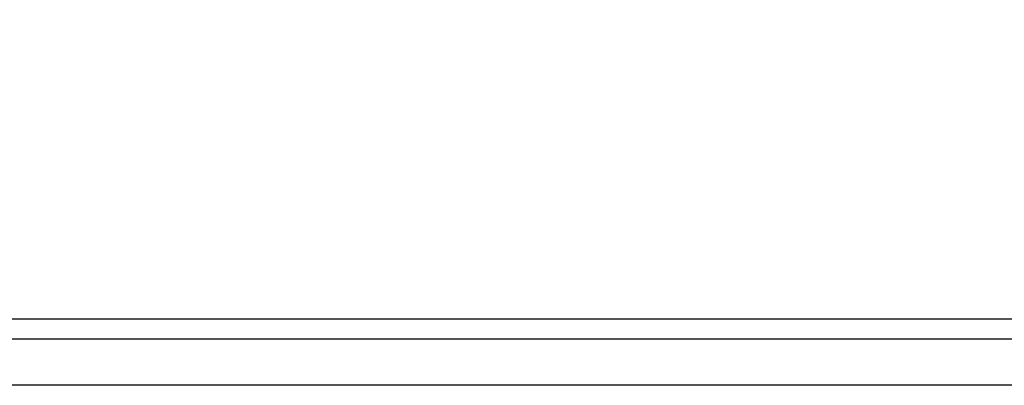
# Model space of a CAD drawing. Header units: millimetres. Extents: x 373037 to 682063, y 76092 to 274210.
# Tile 42 of 256: x 660839 to 661137, y 249812 to 249923. Entities that reach past the tile are written whole.
import ezdxf

# ---------------------------------------------------------------- set-up
doc = ezdxf.new("R2010")
doc.units = ezdxf.units.MM
doc.header["$LTSCALE"] = 100
doc.linetypes.add('ČÁRKOVANÁ', pattern=[19.05, 12.7, -6.35])
doc.layers.add('PUDORYS', color=253, linetype='CONTINUOUS')

msp = doc.modelspace()

# ---------------------------------------------------------------- linework, layer by layer
at = {"layer": 'PUDORYS', "color": 252, "true_color": 0x939598}
msp.add_line((661770.14, 249826.15), (658933.14, 249826.15), dxfattribs=at)
at = {"layer": 'PUDORYS', "color": 252, "linetype": 'ČÁRKOVANÁ', "ltscale": 5, "true_color": 0x939598}
msp.add_lwpolyline([(681396.64, 249812.15), (655256.64, 249812.15), (655256.64, 273052.15), (681396.64, 273052.15)], close=True, dxfattribs=at)
at = {"layer": 'PUDORYS', "color": 252, "ltscale": 15, "true_color": 0x939598}
for points in [[(655270.64, 273038.15), (681383.2, 273038.15), (681383.2, 249826.15), (655270.64, 249826.15)], [(681376.64, 249832.15), (655276.64, 249832.15), (655276.64, 273032.15), (681376.64, 273032.15)]]:
    msp.add_lwpolyline(points, close=True, dxfattribs=at)
at = {"layer": 'PUDORYS', "color": 252, "true_color": 0x939598}
msp.add_lwpolyline([(681376.64, 249832.15), (655276.64, 249832.15), (655276.64, 273032.15), (681376.64, 273032.15)], close=True, dxfattribs=at)

doc.saveas('drawing.dxf')
